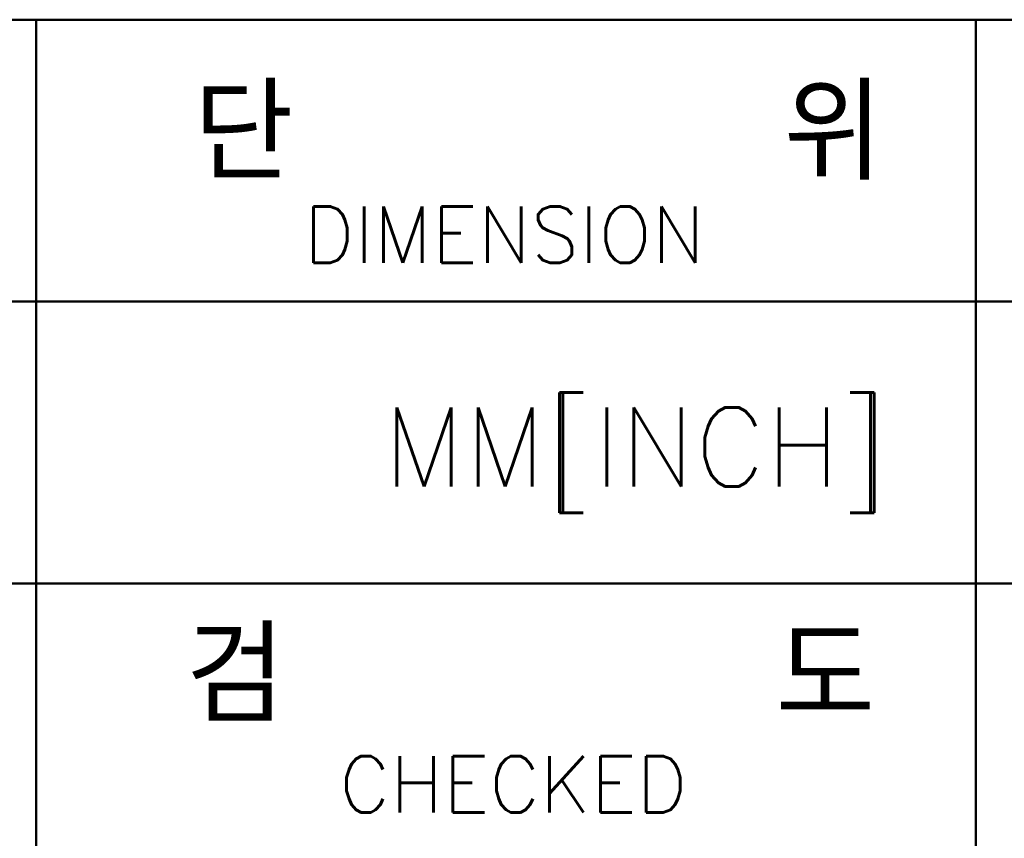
# Model space of a CAD drawing. Header units: millimetres. Extents: x 0 to 766, y 0 to 542.
# Tile 12 of 17: x 494 to 532, y 47 to 78. Entities that reach past the tile are written whole.
import ezdxf

# ---------------------------------------------------------------- set-up
doc = ezdxf.new("R2010")
doc.units = ezdxf.units.MM
doc.header["$LTSCALE"] = 5
doc.layers.add('AM_0', color=7, linetype='Continuous', lineweight=50)
doc.styles.add('WHGTXT', font='simplex', dxfattribs={"bigfont": 'whgtxt'})

# ---------------------------------------------------------------- blocks, each defined once
blk = doc.blocks.new('A$C759C226F')
for p, q in [((183.937, 34.239), (326.468, 34.239)), ((215.787, 7.963), (215.787, 34.239)), ((231.712, 7.963), (231.712, 34.239)), ((199.862, 29.462), (247.638, 29.462)), ((183.937, 24.684), (326.468, 24.684))]:
    blk.add_line(p, q)
at = {"style": 'WHGTXT'}
for s, height, p in [('단       위', 1.5925, (218.46, 31.526)), ('DIMENSION', 0.9555, (220.323, 30.119)), ('MM[INCH]', 1.3377, (221.674, 26.329)), ('검       도 ', 1.5925, (218.324, 22.328)), ('CHECKED', 0.9555, (220.928, 20.804))]:
    blk.add_text(s, height=height, dxfattribs=at).set_placement(p)

msp = doc.modelspace()

# ---------------------------------------------------------------- block references
at = {"layer": 'AM_0', "xscale": 2.291214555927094, "yscale": 2.291214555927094, "zscale": 2.291214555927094}
msp.add_blockref('A$C759C226F', (0, 0), dxfattribs=at)

doc.saveas('drawing.dxf')
